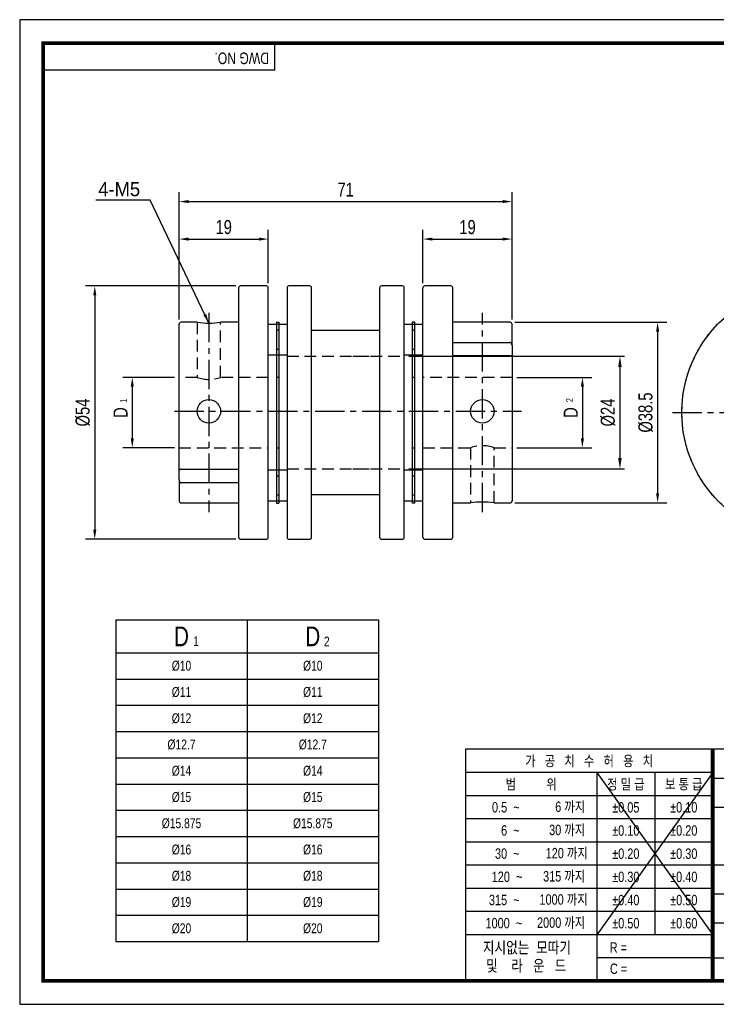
# Model space of a CAD drawing. Header units: millimetres. Extents: x 0 to 297, y 0 to 210.
# Tile 1 of 2: x 0 to 149, y 0 to 210. Entities that reach past the tile are written whole.
import ezdxf
from ezdxf.enums import TextEntityAlignment as Align

# ---------------------------------------------------------------- set-up
doc = ezdxf.new("R2010")
doc.units = ezdxf.units.MM
doc.header["$LTSCALE"] = 5
for name, pattern in [('CENTER', [2, 1.25, -0.25, 0.25, -0.25]), ('CENTER2', [1.125, 0.75, -0.125, 0.125, -0.125]), ('DASHED', [0.75, 0.5, -0.25]), ('HIDDEN', [0.375, 0.25, -0.125]), ('HIDDEN2', [0.1875, 0.125, -0.0625]), ('PHANTOM2', [1.25, 0.625, -0.125, 0.125, -0.125, 0.125, -0.125])]:
    doc.linetypes.add(name, pattern=pattern)
doc.layers.get('0').update_dxf_attribs({"linetype": 'CONTINUOUS'})
doc.layers.get('Defpoints').update_dxf_attribs({"linetype": 'CONTINUOUS'})
for name, color, linetype in [('BM', 2, 'CONTINUOUS'), ('C', 1, 'CENTER2'), ('CT', 1, 'CENTER'), ('D', 7, 'CONTINUOUS'), ('DIM', 7, 'CONTINUOUS'), ('H', 3, 'HIDDEN'), ('HD', 4, 'DASHED'), ('P', 4, 'PHANTOM2')]:
    doc.layers.add(name, color=color, linetype=linetype)
doc.styles.get("Standard").update_dxf_attribs({"font": 'Gulim.ttf', "width": 0.8, "height": 3})
doc.dimstyles.new('LIM', dxfattribs={"dimtxt": 2, "dimasz": 2, "dimexe": 2, "dimexo": 1, "dimgap": 1, "dimtad": 1, "dimdec": 3, "dimzin": 9, "dimdsep": 46, "dimtxsty": 'Standard', "dimcen": 3, "dimclrd": 1, "dimclre": 1, "dimadec": 0, "dimazin": 0, "dimtfac": 1, "dimtdec": 3, "dimtmove": 0, "dimatfit": 3, "dimfxl": 0, "dimtolj": 1, "dimtzin": 0, "dimarcsym": 0})
doc.dimstyles.get("Standard").update_dxf_attribs({"dimtxt": 0.18, "dimasz": 0.18, "dimexe": 0.18, "dimexo": 0.0625, "dimgap": 0.09, "dimtad": 0, "dimtih": 1, "dimtoh": 1, "dimdec": 4, "dimzin": 0, "dimdsep": 46, "dimtxsty": 'Standard', "dimcen": 0.09, "dimadec": 0, "dimazin": 0, "dimtfac": 1, "dimtdec": 4, "dimtofl": 0, "dimtmove": 0, "dimatfit": 3, "dimfxl": 0, "dimtolj": 1, "dimtzin": 0, "dimarcsym": 0})

# ---------------------------------------------------------------- blocks, each defined once
blk = doc.blocks.new('*D90')
at = {"layer": 'Defpoints', "color": 0}
for p in [(47.08, 153.21), (16.01, 99.21), (47.08, 99.21)]:
    blk.add_point(p, dxfattribs=at)
at = {"layer": 'DIM', "color": 1, "lineweight": -2}
for p, q in [((46.08, 153.21), (14.01, 153.21)), ((16.01, 151.21), (16.01, 101.21)), ((46.08, 99.21), (14.01, 99.21))]:
    blk.add_line(p, q, dxfattribs=at)
at = {"layer": 'DIM', "color": 1}
for points in [[(15.68, 151.21), (16.34, 151.21), (16.01, 153.21)], [(15.68, 101.21), (16.34, 101.21), (16.01, 99.21)]]:
    blk.add_solid(points, dxfattribs=at)
at = {"layer": 'DIM', "color": 0, "insert": (13.47, 126.21), "char_height": 3, "attachment_point": 5, "rotation": 90}
blk.add_mtext('\\A1;%%c54', dxfattribs=at)
blk = doc.blocks.new('*D91')
at = {"layer": 'Defpoints', "color": 0}
for p in [(53.01, 163.21), (53.01, 152.81), (34.01, 145.06)]:
    blk.add_point(p, dxfattribs=at)
at = {"layer": 'DIM', "color": 1, "lineweight": -2}
for p, q in [((34.01, 146.06), (34.01, 165.21)), ((53.01, 153.81), (53.01, 165.21)), ((36.01, 163.21), (51.01, 163.21))]:
    blk.add_line(p, q, dxfattribs=at)
at = {"layer": 'DIM', "color": 1}
for points in [[(36.01, 163.54), (36.01, 162.88), (34.01, 163.21)], [(51.01, 163.54), (51.01, 162.88), (53.01, 163.21)]]:
    blk.add_solid(points, dxfattribs=at)
at = {"layer": 'DIM', "color": 0, "insert": (43.51, 165.75), "char_height": 3, "attachment_point": 5}
blk.add_mtext('\\A1;19', dxfattribs=at)
blk = doc.blocks.new('*D92')
at = {"layer": 'Defpoints', "color": 0}
for p in [(105.01, 171.21), (34.01, 145.06), (105.01, 145.06)]:
    blk.add_point(p, dxfattribs=at)
at = {"layer": 'DIM', "color": 1, "lineweight": -2}
for p, q in [((34.01, 146.06), (34.01, 173.21)), ((105.01, 146.06), (105.01, 173.21)), ((36.01, 171.21), (103.01, 171.21))]:
    blk.add_line(p, q, dxfattribs=at)
at = {"layer": 'DIM', "color": 1}
for points in [[(36.01, 171.54), (36.01, 170.88), (34.01, 171.21)], [(103.01, 171.54), (103.01, 170.88), (105.01, 171.21)]]:
    blk.add_solid(points, dxfattribs=at)
at = {"layer": 'DIM', "color": 0, "insert": (69.51, 173.75), "char_height": 3, "attachment_point": 5}
blk.add_mtext('\\A1;71', dxfattribs=at)
blk = doc.blocks.new('*D93')
at = {"layer": 'Defpoints', "color": 0}
for p in [(34.01, 133.71), (24.01, 118.71), (34.01, 118.71)]:
    blk.add_point(p, dxfattribs=at)
at = {"layer": 'DIM', "color": 1, "lineweight": -2}
for p, q in [((33.01, 133.71), (22.01, 133.71)), ((24.01, 131.71), (24.01, 120.71)), ((33.01, 118.71), (22.01, 118.71))]:
    blk.add_line(p, q, dxfattribs=at)
at = {"layer": 'DIM', "color": 1}
for points in [[(23.68, 131.71), (24.34, 131.71), (24.01, 133.71)], [(23.68, 120.71), (24.34, 120.71), (24.01, 118.71)]]:
    blk.add_solid(points, dxfattribs=at)
at = {"layer": 'DIM', "color": 0, "insert": (21.51, 126.21), "char_height": 3, "attachment_point": 5, "rotation": 90}
blk.add_mtext('\\A1;D', dxfattribs=at)
blk = doc.blocks.new('*D94')
at = {"layer": 'Defpoints', "color": 0}
for p in [(105.01, 163.21), (86.01, 152.81), (105.01, 145.06)]:
    blk.add_point(p, dxfattribs=at)
at = {"layer": 'DIM', "color": 1, "lineweight": -2}
for p, q in [((86.01, 153.81), (86.01, 165.21)), ((105.01, 146.06), (105.01, 165.21)), ((88.01, 163.21), (103.01, 163.21))]:
    blk.add_line(p, q, dxfattribs=at)
at = {"layer": 'DIM', "color": 1}
for points in [[(88.01, 163.54), (88.01, 162.88), (86.01, 163.21)], [(103.01, 163.54), (103.01, 162.88), (105.01, 163.21)]]:
    blk.add_solid(points, dxfattribs=at)
at = {"layer": 'DIM', "color": 0, "insert": (95.51, 165.75), "char_height": 3, "attachment_point": 5}
blk.add_mtext('\\A1;19', dxfattribs=at)
blk = doc.blocks.new('*D95')
at = {"layer": 'Defpoints', "color": 0}
for p in [(105.01, 133.71), (105.01, 118.71), (120.01, 118.71)]:
    blk.add_point(p, dxfattribs=at)
at = {"layer": 'DIM', "color": 1, "lineweight": -2}
for p, q in [((106.01, 133.71), (122.01, 133.71)), ((120.01, 131.71), (120.01, 120.71)), ((106.01, 118.71), (122.01, 118.71))]:
    blk.add_line(p, q, dxfattribs=at)
at = {"layer": 'DIM', "color": 1}
for points in [[(119.68, 131.71), (120.34, 131.71), (120.01, 133.71)], [(119.68, 120.71), (120.34, 120.71), (120.01, 118.71)]]:
    blk.add_solid(points, dxfattribs=at)
at = {"layer": 'DIM', "color": 0, "insert": (117.51, 126.21), "char_height": 3, "attachment_point": 5, "rotation": 90}
blk.add_mtext('\\A1;D', dxfattribs=at)
blk = doc.blocks.new('*D96')
at = {"layer": 'Defpoints', "color": 0}
for p in [(104.61, 145.46), (104.61, 106.96), (136.05, 106.96)]:
    blk.add_point(p, dxfattribs=at)
at = {"layer": 'DIM', "color": 1, "lineweight": -2}
for p, q in [((105.61, 145.46), (138.05, 145.46)), ((136.05, 143.46), (136.05, 108.96)), ((105.61, 106.96), (138.05, 106.96))]:
    blk.add_line(p, q, dxfattribs=at)
at = {"layer": 'DIM', "color": 1}
for points in [[(135.72, 143.46), (136.38, 143.46), (136.05, 145.46)], [(135.72, 108.96), (136.38, 108.96), (136.05, 106.96)]]:
    blk.add_solid(points, dxfattribs=at)
at = {"layer": 'DIM', "color": 0, "insert": (133.51, 126.21), "char_height": 3, "attachment_point": 5, "rotation": 90}
blk.add_mtext('\\A1;%%c38.5', dxfattribs=at)
blk = doc.blocks.new('*D98')
at = {"layer": 'D', "color": 1, "lineweight": -2}
for p, q in [((83.01, 138.21), (129.01, 138.21)), ((128.01, 135.91), (128.01, 116.51)), ((83.01, 114.21), (129.01, 114.21))]:
    blk.add_line(p, q, dxfattribs=at)
at = {"layer": 'D', "color": 1}
for points in [[(127.63, 135.91), (128.39, 135.91), (128.01, 138.21)], [(127.63, 116.51), (128.39, 116.51), (128.01, 114.21)]]:
    blk.add_solid(points, dxfattribs=at)
at = {"layer": 'Defpoints', "color": 0}
for p in [(82.01, 138.21), (82.01, 114.21), (128.01, 114.21)]:
    blk.add_point(p, dxfattribs=at)
at = {"layer": 'D', "insert": (125.47, 126.21), "char_height": 3, "attachment_point": 5, "rotation": 90}
blk.add_mtext('\\A1;%%c24', dxfattribs=at)

msp = doc.modelspace()

# ---------------------------------------------------------------- linework, layer by layer
for p, q in [((54.43705, 199.23234), (54.43705, 205)), ((54.43705, 199.23234), (5, 199.23234)), ((20.50637, 81.97684), (76.50637, 81.97684)), ((20.50637, 81.97684), (20.50637, 13.37684)), ((76.50637, 81.97684), (76.50637, 13.37684)), ((95.07575, 54.43705), (95.07575, 5)), ((147.8086, 54.43705), (95.07575, 54.43705)), ((292, 54.43705), (147.8086, 54.43705)), ((147.8086, 54.43705), (147.8086, 5)), ((147.8086, 49.42948), (95.07575, 49.42948)), ((147.8086, 49.42948), (123.09008, 14.82355)), ((123.09008, 49.42948), (147.8086, 14.82355)), ((123.09008, 49.42948), (123.09008, 5)), ((135.44934, 49.42948), (135.44934, 14.82355)), ((147.8086, 48.25742), (292, 48.25742)), ((147.8086, 44.48577), (95.07575, 44.48577)), ((147.8086, 42.07779), (292, 42.07779)), ((147.8086, 39.54207), (95.07575, 39.54207)), ((147.8086, 34.59837), (95.07575, 34.59837)), ((147.8086, 29.65466), (95.07575, 29.65466)), ((147.8086, 29.71852), (292, 29.71852)), ((147.8086, 24.71096), (95.07575, 24.71096)), ((147.8086, 23.53889), (221.96418, 23.53889)), ((147.8086, 19.76725), (95.07575, 19.76725)), ((147.8086, 17.35926), (292, 17.35926)), ((147.8086, 14.82355), (95.07575, 14.82355)), ((20.50637, 13.37684), (76.50637, 13.37684)), ((147.8086, 9.87984), (123.09008, 9.87984)), ((147.8086, 9.87984), (221.96418, 9.87984))]:
    msp.add_line(p, q)
at = {"color": 4}
for p, q in [((48.50637, 81.97684), (48.50637, 13.37684)), ((20.50637, 74.97684), (76.50637, 74.97684))]:
    msp.add_line(p, q, dxfattribs=at)
at = {"color": 1}
for p, q in [((20.50637, 69.37684), (76.50637, 69.37684)), ((20.50637, 63.77684), (76.50637, 63.77684)), ((20.50637, 58.17684), (76.50637, 58.17684)), ((20.50637, 52.57684), (76.50637, 52.57684)), ((20.50637, 46.97684), (76.50637, 46.97684)), ((20.50637, 41.37684), (76.50637, 41.37684)), ((20.50637, 35.77684), (76.50637, 35.77684)), ((20.50637, 30.17684), (76.50637, 30.17684)), ((20.50637, 24.57684), (76.50637, 24.57684)), ((20.50637, 18.97684), (76.50637, 18.97684))]:
    msp.add_line(p, q, dxfattribs=at)
msp.add_lwpolyline([(297, 210), (0, 210), (0, 0), (297, 0)], close=True)
msp.add_lwpolyline([(292, 205, 0.8, 0.8, 0), (5, 205, 0.8, 0.8, 0), (5, 5, 0.8, 0.8, 0), (292, 5, 0.8, 0.8, 0)], format="xyseb", close=True)
at = {"const_width": 0.82395}
msp.add_lwpolyline([(147.8086, 5), (147.8086, 54.43705)], dxfattribs=at)
at = {"layer": 'BM'}
for p, q in [((46.67599, 152.80836), (46.67599, 99.60836)), ((52.60933, 153.20836), (47.07599, 153.20836)), ((53.00933, 99.60836), (53.00933, 152.80836)), ((57.00933, 152.80836), (57.00933, 99.60836)), ((61.85933, 153.20836), (57.40933, 153.20836)), ((62.25933, 99.60836), (62.25933, 152.80836)), ((76.75933, 152.80836), (76.75933, 99.60836)), ((81.60933, 153.20836), (77.15933, 153.20836)), ((82.00933, 99.60836), (82.00933, 152.80836)), ((86.00933, 99.60836), (86.00933, 152.80836)), ((91.94266, 153.20836), (86.40933, 153.20836)), ((92.34266, 99.60836), (92.34266, 152.80836)), ((34.00933, 113.91466), (34.00933, 145.05836)), ((37.848, 145.45836), (34.40933, 145.45836)), ((46.67599, 145.45836), (42.83403, 145.45836)), ((54.75933, 145.01471), (53.00933, 145.01471)), ((54.75933, 145.51471), (54.75933, 141.76471)), ((54.75933, 145.51471), (55.25933, 145.51471)), ((55.25933, 145.01471), (54.75933, 145.01471)), ((55.25933, 145.51471), (55.25933, 141.76471)), ((57.00933, 145.01471), (55.25933, 145.01471)), ((83.75933, 145.01471), (82.00933, 145.01471)), ((83.75933, 141.76471), (83.75933, 145.51471)), ((84.25933, 145.51471), (83.75933, 145.51471)), ((84.25933, 145.01471), (83.75933, 145.01471)), ((84.25933, 141.76471), (84.25933, 145.51471)), ((86.00933, 145.01471), (84.25933, 145.01471)), ((104.60933, 145.45836), (92.34266, 145.45836)), ((105.00933, 140.49778), (105.00933, 145.05836)), ((55.25933, 143.76471), (54.75933, 143.76471)), ((76.75933, 143.70836), (62.25933, 143.70836)), ((76.75933, 143.70836), (71.08279, 143.70836)), ((84.25933, 143.76471), (83.75933, 143.76471)), ((54.75933, 141.76471), (54.75933, 110.65202)), ((55.25933, 141.76471), (55.25933, 110.65202)), ((83.75933, 110.65202), (83.75933, 141.76471)), ((84.25933, 110.65202), (84.25933, 141.76471)), ((92.34266, 141.17491), (104.60933, 141.17491)), ((54.75933, 139.76471), (55.25933, 139.76471)), ((83.75933, 139.76471), (84.25933, 139.76471)), ((105.00933, 140.49778), (105.00933, 138.50206)), ((53.00933, 138.51471), (54.75933, 138.51471)), ((54.75933, 138.51471), (55.25933, 138.51471)), ((55.25933, 138.51471), (57.00933, 138.51471)), ((82.00933, 138.51471), (83.75933, 138.51471)), ((83.75933, 138.51471), (84.25933, 138.51471)), ((84.25933, 138.51471), (86.00933, 138.51471)), ((104.60933, 138.31477), (92.34266, 138.31477)), ((105.00933, 138.50206), (105.00933, 107.35836)), ((34.00933, 111.91895), (34.00933, 113.91466)), ((34.40933, 114.10196), (46.67599, 114.10196)), ((54.75933, 113.90202), (53.00933, 113.90202)), ((55.25933, 113.90202), (54.75933, 113.90202)), ((57.00933, 113.90202), (55.25933, 113.90202)), ((83.75933, 113.90202), (82.00933, 113.90202)), ((84.25933, 113.90202), (83.75933, 113.90202)), ((86.00933, 113.90202), (84.25933, 113.90202)), ((34.00933, 111.91895), (34.00933, 107.35836)), ((55.25933, 112.65202), (54.75933, 112.65202)), ((84.25933, 112.65202), (83.75933, 112.65202)), ((46.67599, 111.24182), (34.40933, 111.24182)), ((54.75933, 110.65202), (54.75933, 106.90202)), ((55.25933, 110.65202), (55.25933, 106.90202)), ((83.75933, 106.90202), (83.75933, 110.65202)), ((84.25933, 106.90202), (84.25933, 110.65202)), ((53.00933, 107.40202), (54.75933, 107.40202)), ((54.75933, 108.65202), (55.25933, 108.65202)), ((54.75933, 107.40202), (55.25933, 107.40202)), ((55.25933, 107.40202), (57.00933, 107.40202)), ((62.25933, 108.70836), (76.75933, 108.70836)), ((71.08279, 108.70836), (76.75933, 108.70836)), ((82.00933, 107.40202), (83.75933, 107.40202)), ((83.75933, 108.65202), (84.25933, 108.65202)), ((83.75933, 107.40202), (84.25933, 107.40202)), ((84.25933, 107.40202), (86.00933, 107.40202)), ((34.40933, 106.95836), (46.67599, 106.95836)), ((54.75933, 106.90202), (55.25933, 106.90202)), ((84.25933, 106.90202), (83.75933, 106.90202)), ((92.34266, 106.95836), (96.18462, 106.95836)), ((101.17066, 106.95836), (104.60933, 106.95836)), ((47.07599, 99.20836), (52.60933, 99.20836)), ((57.40933, 99.20836), (61.85933, 99.20836)), ((77.15933, 99.20836), (81.60933, 99.20836)), ((86.40933, 99.20836), (91.94266, 99.20836))]:
    msp.add_line(p, q, dxfattribs=at)
at = {"layer": 'BM', "linetype": 'Continuous'}
msp.add_circle((168.22055, 126.24001), 27, dxfattribs=at)
at = {"layer": 'BM', "linetype": 'HIDDEN2'}
msp.add_circle((168.22055, 126.24001), 27, dxfattribs=at)
at = {"layer": 'BM'}
for centre in [(40.34266, 126.47498), (98.67599, 126.47498)]:
    msp.add_circle(centre, 2.49988, dxfattribs=at)
for centre, radius, start, end in [((47.07599, 152.80836), 0.4, 90, 180), ((52.60933, 152.80836), 0.4, 0, 90), ((57.40933, 152.80836), 0.4, 90, 180), ((61.85933, 152.80836), 0.4, 0, 90), ((77.15933, 152.80836), 0.4, 90, 180), ((81.60933, 152.80836), 0.4, 0, 90), ((86.40933, 152.80836), 0.4, 90, 180), ((91.94266, 152.80836), 0.4, 0, 90), ((34.40933, 145.05836), 0.4, 90, 180), ((40.34288, 164.17217), 18.87828, 262.4388839, 277.6083579), ((104.60933, 145.05836), 0.4, 0, 90), ((34.40933, 107.35836), 0.4, 180, 270), ((98.67577, 88.24456), 18.87828, 82.4388839, 97.6083579), ((104.60933, 107.35836), 0.4, 270, 0), ((47.07599, 99.60836), 0.4, 180, 270), ((52.60933, 99.60836), 0.4, 270, 0), ((57.40933, 99.60836), 0.4, 180, 270), ((61.85933, 99.60836), 0.4, 270, 0), ((77.15933, 99.60836), 0.4, 180, 270), ((81.60933, 99.60836), 0.4, 270, 0), ((86.40933, 99.60836), 0.4, 180, 270), ((91.94266, 99.60836), 0.4, 270, 0)]:
    msp.add_arc(centre, radius, start, end, dxfattribs=at)
for points, knots in [([(105.00933, 140.49778), (105.0093, 140.50576), (105.00894, 140.57139), (104.99923, 140.70901), (104.95639, 140.87617), (104.88505, 141.01656), (104.80019, 141.1104), (104.70057, 141.16576), (104.64139, 141.1721), (104.60933, 141.17491)], [0, 0, 0, 0, 0.026214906, 0.250839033, 0.474506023, 0.630492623, 0.787464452, 0.901352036, 1, 1, 1, 1]), ([(104.60933, 138.31477), (104.64594, 138.31536), (104.70875, 138.31669), (104.80973, 138.32769), (104.90829, 138.35111), (104.99459, 138.40406), (105.00581, 138.461), (105.00933, 138.50206)], [0, 0, 0, 0, 0.112951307, 0.225587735, 0.384688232, 0.626873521, 1, 1, 1, 1]), ([(34.40933, 114.10196), (34.37271, 114.10137), (34.3099, 114.10004), (34.20893, 114.08903), (34.11037, 114.06562), (34.02406, 114.01267), (34.01284, 113.95573), (34.00933, 113.91466)], [0, 0, 0, 0, 0.112951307, 0.225587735, 0.384688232, 0.626873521, 1, 1, 1, 1]), ([(34.00933, 111.91895), (34.00935, 111.91097), (34.00972, 111.84534), (34.01942, 111.70772), (34.06227, 111.54056), (34.13361, 111.40017), (34.21846, 111.30633), (34.31808, 111.25097), (34.37726, 111.24463), (34.40933, 111.24182)], [0, 0, 0, 0, 0.026214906, 0.250839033, 0.474506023, 0.630492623, 0.787464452, 0.901352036, 1, 1, 1, 1])]:
    msp.add_open_spline(points, degree=3, knots=knots, dxfattribs=at)
at = {"layer": 'C'}
msp.add_line((147.8086, 49.42948), (147.8086, 49.39613), dxfattribs=at)
at = {"layer": 'CT'}
for p, q in [((40.34266, 147.45836), (40.34266, 104.95836)), ((98.67599, 104.95836), (98.67599, 147.45836)), ((33.00933, 126.47498), (107.00933, 126.47498)), ((139.22055, 126.24001), (197.22055, 126.24001))]:
    msp.add_line(p, q, dxfattribs=at)
at = {"layer": 'H'}
msp.add_line((147.8086, 49.31275), (147.8086, 49.27106), dxfattribs=at)
at = {"layer": 'HD'}
for p, q in [((37.84266, 145.45836), (37.84266, 133.70477)), ((42.84266, 133.70487), (42.84266, 145.45836)), ((57.00933, 138.20836), (76.75933, 138.20836)), ((71.08279, 138.20836), (82.00933, 138.20836)), ((37.85072, 133.70836), (34.00933, 133.70836)), ((53.00933, 133.70836), (42.83353, 133.70836)), ((55.25933, 133.70836), (54.75933, 133.70836)), ((84.25933, 133.70836), (83.75933, 133.70836)), ((105.00933, 133.70836), (86.00933, 133.70836)), ((34.00933, 118.70836), (53.00933, 118.70836)), ((54.75933, 118.70836), (55.25933, 118.70836)), ((83.75933, 118.70836), (84.25933, 118.70836)), ((86.00933, 118.70836), (96.18512, 118.70836)), ((96.17599, 118.71185), (96.17599, 106.95836)), ((101.16793, 118.70836), (105.00933, 118.70836)), ((101.17599, 106.95836), (101.17599, 118.71196)), ((57.00933, 114.20836), (76.75933, 114.20836)), ((71.08279, 114.20836), (82.00933, 114.20836))]:
    msp.add_line(p, q, dxfattribs=at)
for centre, start, end in [((40.34258, 140.64347), 250.2711651, 289.8212879), ((98.67607, 111.77326), 70.2711651, 109.8212993)]:
    msp.add_arc(centre, 7.36472, start, end, dxfattribs=at)
at = {"layer": 'P'}
msp.add_line((147.8086, 49.22104), (147.8086, 49.16267), dxfattribs=at)

# ---------------------------------------------------------------- texts
at = {"color": 0}
for s, insert, char_height, width, attachment_point in [('D', (34.50637, 78.47684), 4.2, 28, 5), ('D', (62.50637, 78.47684), 4.2, 28, 5), ('1', (37.00219, 78.50172), 2.1, 6.3, 1), ('2', (64.87257, 78.42126), 2.1, 3.36, 1), ('%%c10', (34.50637, 72.17684), 2.1, 28, 5), ('%%c10', (62.50637, 72.17684), 2.1, 28, 5), ('%%c11', (34.50637, 66.57684), 2.1, 28, 5), ('%%c11', (62.50637, 66.57684), 2.1, 28, 5), ('%%c12', (34.50637, 60.97684), 2.1, 28, 5), ('%%c12', (62.50637, 60.97684), 2.1, 28, 5), ('%%c12.7', (34.50637, 55.37684), 2.1, 28, 5), ('%%c12.7', (62.50637, 55.37684), 2.1, 28, 5), ('%%c14', (34.50637, 49.77684), 2.1, 28, 5), ('%%c14', (62.50637, 49.77684), 2.1, 28, 5), ('%%c15', (34.50637, 44.17684), 2.1, 28, 5), ('%%c15', (62.50637, 44.17684), 2.1, 28, 5), ('%%c15.875', (34.50637, 38.57684), 2.1, 28, 5), ('%%c15.875', (62.50637, 38.57684), 2.1, 28, 5), ('%%c16', (34.50637, 32.97684), 2.1, 28, 5), ('%%c16', (62.50637, 32.97684), 2.1, 28, 5), ('%%c18', (34.50637, 27.37684), 2.1, 28, 5), ('%%c18', (62.50637, 27.37684), 2.1, 28, 5), ('%%c19', (34.50637, 21.77684), 2.1, 28, 5), ('%%c19', (62.50637, 21.77684), 2.1, 28, 5), ('%%c20', (34.50637, 16.17684), 2.1, 28, 5), ('%%c20', (62.50637, 16.17684), 2.1, 28, 5)]:
    msp.add_mtext(s, dxfattribs=dict(at, insert=insert, char_height=char_height, width=width, attachment_point=attachment_point))
at = {"layer": 'D', "width": 0.8}
msp.add_text('DWG NO.', height=2.471852, rotation=180, dxfattribs=at).set_placement((53.16809, 203.00065))
for s, height, p in [('가   공   치   수   허   용   치', 2.2246672, (121.44218, 51.93326)), ('범          위', 2.2246672, (109.08292, 46.95763)), ('정 밀 급', 2.224667, (129.26971, 46.95763)), ('보 통 급', 2.224667, (141.62897, 46.95763)), ('%%p0.05', 2.224667, (129.26971, 42.01392)), ('%%p0.10', 2.224667, (141.62897, 42.01392)), ('%%p0.10', 2.224667, (129.26971, 37.07022)), ('%%p0.20', 2.224667, (141.62897, 37.07022)), ('%%p0.20', 2.224667, (129.26971, 32.12651)), ('%%p0.30', 2.224667, (141.62897, 32.12651)), ('%%p0.30', 2.224667, (129.26971, 27.18281)), ('%%p0.40', 2.224667, (141.62897, 27.18281)), ('%%p0.40', 2.224667, (129.26971, 22.2391)), ('%%p0.50', 2.224667, (141.62897, 22.2391)), ('%%p0.50', 2.224667, (129.26971, 17.2954)), ('%%p0.60', 2.224667, (141.62897, 17.2954))]:
    msp.add_text(s, height=height, dxfattribs=at).set_placement(p, align=Align.MIDDLE)
at = {"layer": 'D', "linetype": 'ByBlock', "width": 0.8}
for s, height, p in [('지시없는  모따기', 2.471852, (98.78304, 10.86753)), ('및    라   운   드', 2.4718525, (99.46232, 6.99683))]:
    msp.add_text(s, height=height, dxfattribs=at).set_placement(p)
at = {"layer": 'D', "width": 0.8}
for s, p in [('R = ', (125.83895, 10.9999)), ('C = ', (125.87797, 6.47764))]:
    msp.add_text(s, height=2.224667, dxfattribs=at).set_placement(p)
at = {"layer": 'D', "char_height": 2.224667, "attachment_point": 6}
for s, insert, width in [('0.5  ~', (106.61106, 42.01392), 8.2310624), ('6 까지', (120.61823, 42.01392), 9.8035318), ('6  ~', (106.61106, 37.07022), 8.2310216), ('30 까지', (120.61823, 37.07022), 9.8034906), ('120 까지', (121.17583, 32.12651), 12.6524242), ('30  ~', (106.61106, 32.12651), 8.2310216), ('120  ~', (107.1976, 27.18281), 8.9379913), ('315 까지', (120.61823, 27.18281), 12.0977814), ('315  ~', (106.61106, 22.2391), 9.885083), ('1000 까지', (121.14261, 22.2391), 13.3822846), ('2000 까지', (120.61823, 17.2954), 12.974319), ('1000  ~', (107.17041, 17.2954), 14.528725)]:
    msp.add_mtext(s, dxfattribs=dict(at, insert=insert, width=width))
at = {"layer": 'DIM'}
msp.add_text('4-M5', height=3, dxfattribs=at).set_placement((16.74473, 172.35346))
at = {"layer": 'DIM', "char_height": 1.5, "attachment_point": 1, "rotation": 90}
for s, insert, width in [('1', (21.39184, 128.28403), 1.0725913), ('2', (116.53254, 128.42425), 1.1)]:
    msp.add_mtext(s, dxfattribs=dict(at, insert=insert, width=width))

# ---------------------------------------------------------------- dimensions: what is measured, and where the dimension line sits
at = {"layer": 'D'}
dim = msp.add_linear_dim(base=(128.00933, 114.20836), p1=(82.00933, 138.20836), p2=(82.00933, 114.20836), angle=90, text='%%c24', dimstyle='Standard', override={"dimtxt": 2, "dimasz": 2.3, "dimexe": 1, "dimexo": 1, "dimgap": 1, "dimtad": 1, "dimtih": 0, "dimtoh": 0, "dimzin": 8, "dimcen": 1, "dimclrd": 1, "dimclre": 1, "dimclrt": 256, "dimadec": 4, "dimazin": 2, "dimtfac": 0.5, "dimtix": 1, "dimtofl": 1, "dimtmove": 2, "dimtzin": 8}, dxfattribs=at)
dim.commit()
dim.dimension.update_dxf_attribs({"geometry": '*D98', "text_midpoint": (125.46938, 126.20836)})
at = {"layer": 'DIM'}
for base, p1, p2, picture, middle in [((105.00933, 171.20836), (34.00933, 145.05836), (105.00933, 145.05836), '*D92', (69.50933, 173.75031)), ((53.00933, 163.20836), (34.00933, 145.05836), (53.00933, 152.80836), '*D91', (43.50933, 165.75031)), ((105.00933, 163.20836), (86.00933, 152.80836), (105.00933, 145.05836), '*D94', (95.50933, 165.75031))]:
    dim = msp.add_linear_dim(base=base, p1=p1, p2=p2, dimstyle='LIM', dxfattribs=at)
    dim.commit()
    dim.dimension.update_dxf_attribs({"geometry": picture, "text_midpoint": middle})
for base, p1, p2, text, picture, middle in [((16.00933, 99.20836), (47.07599, 153.20836), (47.07599, 99.20836), '%%c<>', '*D90', (13.46938, 126.20836)), ((136.04907, 106.95836), (104.60933, 145.45836), (104.60933, 106.95836), '%%c<>', '*D96', (133.51112, 126.20836)), ((24.00933, 118.70836), (34.00933, 133.70836), (34.00933, 118.70836), 'D', '*D93', (21.50733, 126.20836)), ((120.00933, 118.70836), (105.00933, 133.70836), (105.00933, 118.70836), 'D', '*D95', (117.50733, 126.20836))]:
    dim = msp.add_linear_dim(base=base, p1=p1, p2=p2, angle=90, text=text, dimstyle='LIM', dxfattribs=at)
    dim.commit()
    dim.dimension.update_dxf_attribs({"geometry": picture, "text_midpoint": middle})

# ---------------------------------------------------------------- leaders
msp.add_leader([(40.34266, 145.29389), (27.85014, 171.50091), (16.22853, 171.50091)], dimstyle='LIM', override={"dimgap": 1, "dimtad": 0}, dxfattribs=at)

doc.saveas('drawing.dxf')
